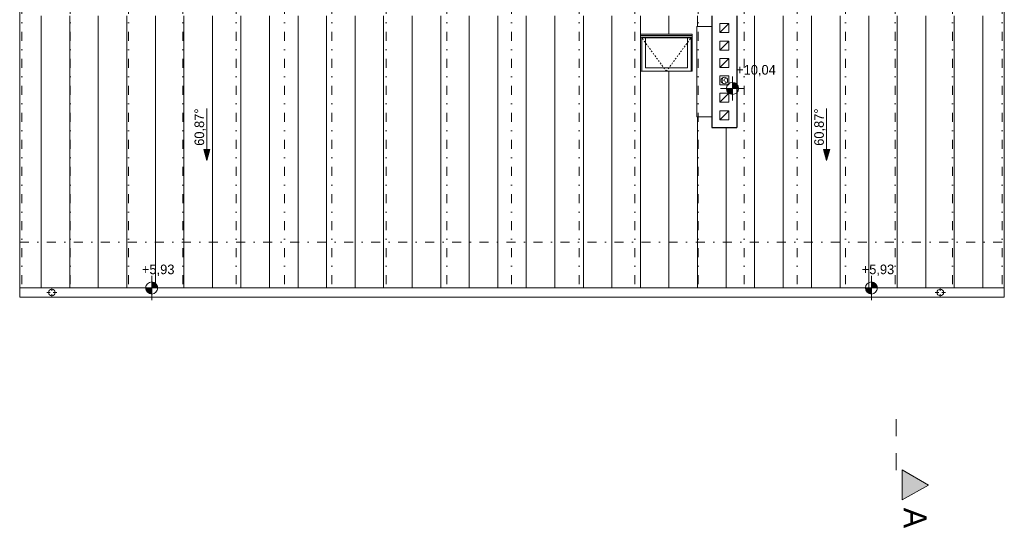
# Model space of a CAD drawing. Extents: x -440864 to -355682, y 13652 to 155872.
# Tile 166 of 179: x -430715 to -414325, y 132489 to 140939. Entities that reach past the tile are written whole.
import ezdxf

# ---------------------------------------------------------------- set-up
doc = ezdxf.new("R2010")
doc.units = 0
doc.header["$MEASUREMENT"] = 0
for name, pattern in [('Dashed', [564.444447, 282.222223, -282.222223]), ('Dot & Dashed', [450, 150, -150, 0, -150]), ('Hidden Line', [50, 25, -25])]:
    doc.linetypes.add(name, pattern=pattern)
for name, color, linetype in [('#podkład', 252, 'Continuous'), ('INWENT DACH', 252, 'Continuous'), ('INWENT RZĘDNE', 252, 'Continuous')]:
    doc.layers.add(name, color=color, linetype=linetype)
for name, color, linetype, lineweight in [('0_Nr_Pióra__21', 252, 'Continuous', 9), ('Arch dachowki_Nr_Pióra__81', 252, 'Continuous', 9), ('Arch okna_Nr_Pióra__21', 252, 'Continuous', 9), ('Arch opisy_Nr_Pióra__1', 252, 'Continuous', 25), ('Arch wyposazenie_Nr_Pióra__21', 252, 'Continuous', 9), ('INWENT DACH_Nr_Pióra__21', 252, 'Continuous', 9), ('INWENT KONST. DREWNIANA_Nr_Pióra__21', 252, 'Continuous', 9), ('INWENT OPISY_Nr_Pióra__21', 252, 'Continuous', 9), ('INWENT OPISY_Nr_Pióra__41', 252, 'Continuous', 15), ('INWENT RURY SPUSTOWE_Nr_Pióra__21', 252, 'Continuous', 9), ('INWENT RZĘDNE_Nr_Pióra__21', 252, 'Continuous', 9), ('INWENT.ŚCIANY_Nr_Pióra__1', 252, 'Continuous', 25), ('Istniejące kominy_Nr_Pióra__21', 252, 'Continuous', 9)]:
    doc.layers.add(name, color=color, linetype=linetype, lineweight=lineweight)
doc.styles.add('GENERATED_STYLE_2', font='txt')
doc.styles.add('GENERATED_STYLE_5', font='txt')

# ---------------------------------------------------------------- blocks, each defined once
blk = doc.blocks.new('Linia_29', base_point=(-417282, 130410))
at = {"layer": 'INWENT DACH_Nr_Pióra__21', "linetype": 'Continuous'}
blk.add_hatch(color=256, dxfattribs=at).paths.add_polyline_path([(-417282, 129542), (-417332, 129729), (-417232, 129729)], flags=0)
for p, q in [((-417282, 130410), (-417282, 129729)), ((-417282, 129542), (-417332, 129729)), ((-417332, 129729), (-417232, 129729)), ((-417282, 129542), (-417232, 129729))]:
    blk.add_line(p, q, dxfattribs=at)
blk = doc.blocks.new('Linia_31', base_point=(-427598, 130410))
at = {"layer": 'INWENT DACH_Nr_Pióra__21', "linetype": 'Continuous'}
blk.add_hatch(color=256, dxfattribs=at).paths.add_polyline_path([(-427598, 129542), (-427648, 129729), (-427548, 129729)], flags=0)
for p, q in [((-427598, 130410), (-427598, 129729)), ((-427598, 129542), (-427648, 129729)), ((-427648, 129729), (-427548, 129729)), ((-427598, 129542), (-427548, 129729))]:
    blk.add_line(p, q, dxfattribs=at)
blk = doc.blocks.new('Koty wysokościowe_42', base_point=(-418850, 130744))
at = {"layer": 'INWENT RZĘDNE_Nr_Pióra__21', "linetype": 'Continuous'}
for points in [[(-418850, 130744), (-418750, 130744), (-418757, 130782), (-418779, 130814), (-418811, 130836), (-418850, 130844)], [(-418850, 130744), (-418950, 130744), (-418942, 130706), (-418920, 130673), (-418888, 130651), (-418850, 130644)]]:
    blk.add_hatch(color=256, dxfattribs=at).paths.add_polyline_path(points, flags=0)
for p, q in [((-418850, 130544), (-418850, 130944)), ((-419050, 130744), (-418650, 130744))]:
    blk.add_line(p, q, dxfattribs=at)
blk.add_circle((-418850, 130744), 100, dxfattribs=at)
at = {"layer": 'INWENT RZĘDNE_Nr_Pióra__21', "insert": (-418789, 130944), "char_height": 160, "attachment_point": 7, "style": 'GENERATED_STYLE_2'}
blk.add_mtext('{+10,04}', dxfattribs=at)
blk = doc.blocks.new('Koty wysokościowe_43', base_point=(-416538, 127422))
at = {"layer": 'INWENT RZĘDNE_Nr_Pióra__21', "linetype": 'Continuous'}
for points in [[(-416538, 127422), (-416438, 127422), (-416445, 127460), (-416467, 127492), (-416499, 127514), (-416538, 127522)], [(-416538, 127422), (-416638, 127422), (-416630, 127383), (-416608, 127351), (-416576, 127329), (-416538, 127322)]]:
    blk.add_hatch(color=256, dxfattribs=at).paths.add_polyline_path(points, flags=0)
for p, q in [((-416538, 127222), (-416538, 127622)), ((-416738, 127422), (-416338, 127422))]:
    blk.add_line(p, q, dxfattribs=at)
blk.add_circle((-416538, 127422), 100, dxfattribs=at)
at = {"layer": 'INWENT RZĘDNE_Nr_Pióra__21', "insert": (-416699, 127622), "char_height": 160, "attachment_point": 7, "style": 'GENERATED_STYLE_2'}
blk.add_mtext('{+5,93}', dxfattribs=at)
blk = doc.blocks.new('Koty wysokościowe_44', base_point=(-428518, 127422))
at = {"layer": 'INWENT RZĘDNE_Nr_Pióra__21', "linetype": 'Continuous'}
for points in [[(-428518, 127422), (-428418, 127422), (-428426, 127460), (-428448, 127492), (-428480, 127514), (-428518, 127522)], [(-428518, 127422), (-428618, 127422), (-428611, 127383), (-428589, 127351), (-428557, 127329), (-428518, 127322)]]:
    blk.add_hatch(color=256, dxfattribs=at).paths.add_polyline_path(points, flags=0)
for p, q in [((-428518, 127222), (-428518, 127622)), ((-428718, 127422), (-428318, 127422))]:
    blk.add_line(p, q, dxfattribs=at)
blk.add_circle((-428518, 127422), 100, dxfattribs=at)
at = {"layer": 'INWENT RZĘDNE_Nr_Pióra__21', "insert": (-428680, 127622), "char_height": 160, "attachment_point": 7, "style": 'GENERATED_STYLE_2'}
blk.add_mtext('{+5,93}', dxfattribs=at)
blk = doc.blocks.new('poddasze nieuż.')
at = {"layer": 'INWENT OPISY_Nr_Pióra__21', "linetype": 'Continuous'}
blk.add_hatch(color=252, dxfattribs=at).paths.add_polyline_path([(-415589, 102189), (-416025, 101945), (-416025, 102445)], flags=0)
at = {"layer": 'Arch dachowki_Nr_Pióra__81', "color": 252, "linetype": 'Continuous'}
for p, q in [((-430357, 105473), (-430357, 110004)), ((-429882, 105473), (-429882, 110004)), ((-429407, 105473), (-429407, 110004)), ((-428932, 105473), (-428932, 110004)), ((-428457, 105473), (-428457, 110004)), ((-427982, 105473), (-427982, 110004)), ((-427507, 105473), (-427507, 110004)), ((-427032, 105473), (-427032, 110004)), ((-426557, 105473), (-426557, 110004)), ((-426082, 105473), (-426082, 110004)), ((-425607, 105473), (-425607, 110004)), ((-425132, 105473), (-425132, 110004)), ((-424657, 105473), (-424657, 110004)), ((-424182, 105473), (-424182, 110004)), ((-423707, 105473), (-423707, 110004)), ((-423232, 105473), (-423232, 110004)), ((-422757, 105473), (-422757, 110004)), ((-422282, 105473), (-422282, 110004)), ((-421807, 105473), (-421807, 110004)), ((-421332, 105473), (-421332, 110004)), ((-420857, 105473), (-420857, 110004)), ((-420382, 105473), (-420382, 110004)), ((-419907, 109700), (-419907, 110004)), ((-419432, 109824), (-419432, 110004)), ((-418482, 105473), (-418482, 110004)), ((-418007, 105473), (-418007, 110004)), ((-417532, 105473), (-417532, 110004)), ((-417057, 105473), (-417057, 110004)), ((-416582, 105473), (-416582, 110004)), ((-416107, 105473), (-416107, 110004)), ((-415632, 105473), (-415632, 110004)), ((-415157, 105473), (-415157, 110004)), ((-414682, 105473), (-414682, 110004)), ((-419907, 105473), (-419907, 109080)), ((-419432, 105473), (-419432, 108324)), ((-418957, 105473), (-418957, 108144))]:
    blk.add_line(p, q, dxfattribs=at)
at = {"layer": 'Arch okna_Nr_Pióra__21', "color": 252, "linetype": 'Continuous'}
for p, q in [((-420380, 109080), (-420380, 109700)), ((-420380, 109700), (-419520, 109700)), ((-420380, 109677), (-419520, 109677)), ((-420380, 109651), (-419520, 109651)), ((-420360, 109080), (-420360, 109651)), ((-419540, 109080), (-419540, 109651)), ((-419520, 109080), (-419520, 109700)), ((-420360, 109637), (-419540, 109637)), ((-420300, 109140), (-420300, 109637)), ((-419600, 109140), (-419600, 109637)), ((-420380, 109080), (-419520, 109080)), ((-420300, 109140), (-419600, 109140))]:
    blk.add_line(p, q, dxfattribs=at)
at = {"layer": 'Arch okna_Nr_Pióra__21', "color": 252, "linetype": 'Hidden Line'}
for q in [(-420360, 109637), (-419540, 109637)]:
    blk.add_line((-419950, 109080), q, dxfattribs=at)
at = {"layer": 'Arch wyposazenie_Nr_Pióra__21', "color": 252, "linetype": 'Continuous'}
for p, q in [((-419445, 109824), (-419195, 109824)), ((-419445, 108324), (-419445, 109824)), ((-419195, 109824), (-419195, 108324)), ((-419195, 108324), (-419445, 108324))]:
    blk.add_line(p, q, dxfattribs=at)
at = {"layer": 'INWENT DACH_Nr_Pióra__21', "color": 252, "linetype": 'Continuous'}
for p, q in [((-430715, 105473), (-430715, 110104)), ((-414325, 110104), (-414325, 105473)), ((-414325, 105473), (-430715, 105473)), ((-430205, 105398), (-430265, 105398)), ((-430180, 105423), (-430180, 105483)), ((-430155, 105398), (-430095, 105398)), ((-415415, 105398), (-415475, 105398)), ((-415390, 105423), (-415390, 105483)), ((-415365, 105398), (-415305, 105398)), ((-430180, 105373), (-430180, 105313)), ((-415390, 105373), (-415390, 105313))]:
    blk.add_line(p, q, dxfattribs=at)
for centre in [(-430180, 105398), (-415390, 105398)]:
    blk.add_circle(centre, 55, dxfattribs=at)
at = {"layer": 'INWENT KONST. DREWNIANA_Nr_Pióra__21', "color": 252, "linetype": 'Dot & Dashed'}
for p, q in [((-430677, 105537), (-430677, 115904)), ((-429872, 105537), (-429872, 115904)), ((-428902, 105537), (-428902, 115904)), ((-427997, 105537), (-427997, 115904)), ((-427112, 105537), (-427112, 115904)), ((-426307, 105537), (-426307, 115904)), ((-425517, 105537), (-425517, 115904)), ((-424612, 105537), (-424612, 115904)), ((-423602, 105537), (-423602, 115904)), ((-422527, 105537), (-422527, 115904)), ((-421402, 105537), (-421402, 115904)), ((-420477, 105537), (-420477, 115904)), ((-419422, 105537), (-419422, 115904)), ((-418657, 105537), (-418657, 115904)), ((-417772, 105537), (-417772, 115904)), ((-416967, 105537), (-416967, 115904)), ((-416142, 105537), (-416142, 115904)), ((-415187, 105537), (-415187, 115904)), ((-414362, 105537), (-414362, 115904)), ((-430715, 106234), (-414325, 106234))]:
    blk.add_line(p, q, dxfattribs=at)
at = {"layer": 'INWENT OPISY_Nr_Pióra__41', "color": 252, "linetype": 'Dashed'}
blk.add_line((-416125, 103289), (-416125, 102189), dxfattribs=at)
at = {"layer": 'INWENT OPISY_Nr_Pióra__41', "color": 252, "linetype": 'Continuous'}
for p, q in [((-416025, 101945), (-416025, 102445)), ((-415589, 102189), (-416025, 102445)), ((-416025, 101945), (-415589, 102189))]:
    blk.add_line(p, q, dxfattribs=at)
at = {"layer": 'INWENT RURY SPUSTOWE_Nr_Pióra__21', "color": 252, "linetype": 'Continuous'}
for p, q in [((-430715, 105323), (-430715, 105473)), ((-414325, 105473), (-414325, 105323)), ((-414325, 105323), (-430715, 105323))]:
    blk.add_line(p, q, dxfattribs=at)
blk.add_circle((-418985, 108929), 55, dxfattribs=at)
at = {"layer": 'INWENT.ŚCIANY_Nr_Pióra__1', "color": 252, "linetype": 'Continuous'}
for p, q in [((-419195, 110004), (-419195, 108144)), ((-418775, 110004), (-418775, 108144)), ((-419195, 108144), (-418775, 108144))]:
    blk.add_line(p, q, dxfattribs=at)
at = {"layer": 'Istniejące kominy_Nr_Pióra__21', "color": 252, "linetype": 'Continuous'}
for p, q in [((-419060, 109724), (-419060, 109874)), ((-419060, 109874), (-418910, 109874)), ((-419060, 109724), (-418910, 109874)), ((-418910, 109874), (-418910, 109724)), ((-418910, 109724), (-419060, 109724)), ((-418910, 109584), (-419060, 109584)), ((-419060, 109584), (-419060, 109434)), ((-419060, 109434), (-418910, 109584)), ((-418910, 109434), (-418910, 109584)), ((-419060, 109434), (-418910, 109434)), ((-419060, 109144), (-419060, 109294)), ((-419060, 109294), (-418910, 109294)), ((-419060, 109144), (-418910, 109294)), ((-418910, 109294), (-418910, 109144)), ((-418910, 109144), (-419060, 109144)), ((-419060, 108854), (-419060, 109004)), ((-419060, 109004), (-418910, 109004)), ((-418910, 109004), (-418910, 108854)), ((-418910, 108854), (-419060, 108854)), ((-419060, 108564), (-419060, 108714)), ((-419060, 108714), (-418910, 108714)), ((-419060, 108564), (-418910, 108714)), ((-418910, 108714), (-418910, 108564)), ((-418910, 108564), (-419060, 108564)), ((-419060, 108274), (-419060, 108424)), ((-419060, 108424), (-418910, 108424)), ((-419060, 108274), (-418910, 108424)), ((-418910, 108424), (-418910, 108274)), ((-418910, 108274), (-419060, 108274))]:
    blk.add_line(p, q, dxfattribs=at)
at = {"layer": 'INWENT DACH', "color": 252, "linetype": 'Continuous'}
for name, p in [('Linia_31', (-427598, 108461)), ('Linia_29', (-417282, 108461))]:
    blk.add_blockref(name, p, dxfattribs=at)
at = {"layer": 'INWENT RZĘDNE', "color": 252}
for name, p in [('Koty wysokościowe_42', (-418850, 108795)), ('Koty wysokościowe_44', (-428518, 105473)), ('Koty wysokościowe_43', (-416538, 105473))]:
    blk.add_blockref(name, p, dxfattribs=at)
at = {"layer": '0_Nr_Pióra__21', "color": 252, "linetype": 'Continuous', "char_height": 160, "attachment_point": 9, "rotation": 90, "style": 'GENERATED_STYLE_2'}
for insert in [(-427615, 108461), (-417299, 108461)]:
    blk.add_mtext('{60,87°}', dxfattribs=dict(at, insert=insert))
at = {"layer": 'Arch opisy_Nr_Pióra__1', "color": 252, "linetype": 'Continuous', "insert": (-418985, 108880), "char_height": 100, "attachment_point": 8, "style": 'GENERATED_STYLE_5'}
blk.add_mtext('{K}', dxfattribs=at)
at = {"layer": 'INWENT OPISY_Nr_Pióra__21', "color": 252, "linetype": 'Continuous', "insert": (-415618, 101645), "char_height": 380, "attachment_point": 2, "rotation": 270, "style": 'GENERATED_STYLE_5'}
blk.add_mtext('{A}', dxfattribs=at)

msp = doc.modelspace()

# ---------------------------------------------------------------- block references
at = {"layer": '#podkład', "color": 3, "lineweight": 50}
msp.add_blockref('poddasze nieuż.', (0, 31000), dxfattribs=at)

doc.saveas('drawing.dxf')
